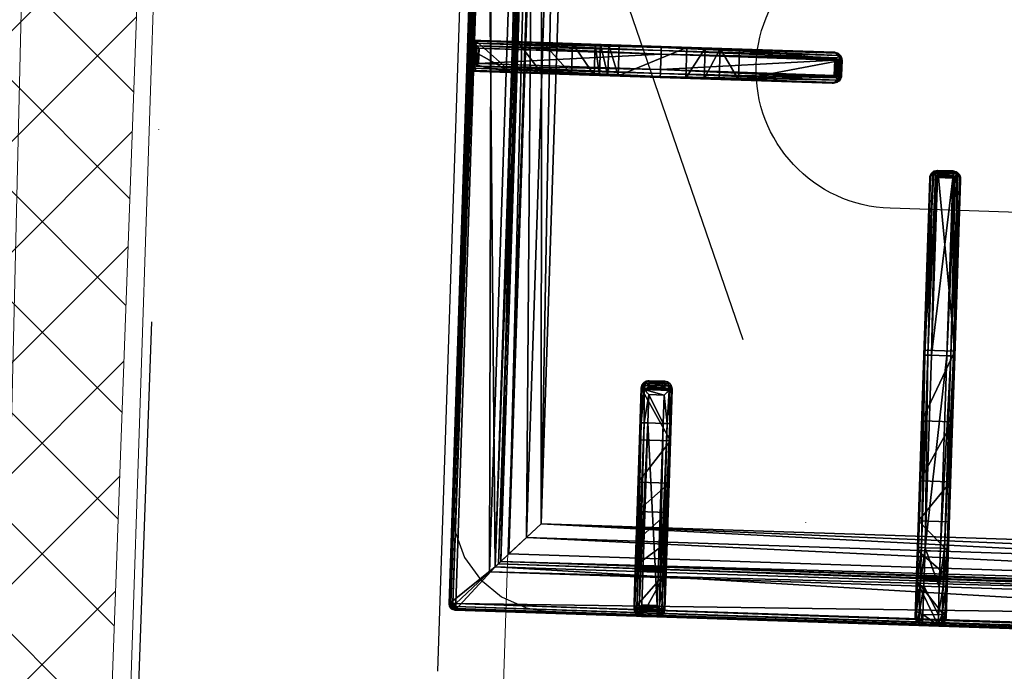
# Model space of a CAD drawing. Header units: millimetres. Extents: x 297264 to 416219, y -77299 to -23696.
# Tile 14 of 187: x 298813 to 299133, y -28210 to -27998. Entities that reach past the tile are written whole.
import ezdxf

# ---------------------------------------------------------------- set-up
doc = ezdxf.new("R2010")
doc.units = ezdxf.units.MM
doc.header["$LTSCALE"] = 2.5
doc.linetypes.add('CONTINUA', pattern=[0])
doc.linetypes.add('DASHDOTX2', pattern=[2, 1, -0.5, 0, -0.5])
for name, color, linetype, lineweight in [('CKD Equipments', 252, 'Continuous', 0), ('ELEVATION 1', 143, 'Continuous', 18), ('HATCH LIGHT', 250, 'Continuous', 0), ('WALL', 132, 'Continuous', 25)]:
    doc.layers.add(name, color=color, linetype=linetype, lineweight=lineweight)
for name, color, linetype in [('CKD-Hood', 1, 'Continuous'), ('IQ_200_3D', 1, 'Continuous'), ('IQ_204_2D', 7, 'CONTINUA'), ('IQ_204_3D', 7, 'Continuous')]:
    doc.layers.add(name, color=color, linetype=linetype)

# ---------------------------------------------------------------- blocks, each defined once
blk = doc.blocks.new('ELECTROLUX-MC7-TOPFYERBRURNERS4')
at = {"layer": 'IQ_200_3D'}
for points, invisible_edges in [([(400, -80.5, 900), (345.89, -83.5, 900), (54.11, -83.5, 900), (0, -80.5, 900)], 5), ([(345.89, -83.5, 900), (354.63, -84.65, 900), (400, -80.5, 900)], 10), ([(354.63, -84.65, 900), (362.78, -88.02, 900), (400, -80.5, 900)], 10), ([(362.78, -88.02, 900), (369.77, -93.39, 900), (400, -80.5, 900)], 10), ([(369.77, -93.39, 900), (375.14, -100.38, 900), (400, -80.5, 900)], 10), ([(375.14, -100.38, 900), (378.51, -108.53, 900), (400, -80.5, 900)], 10), ([(378.51, -108.53, 900), (379.66, -117.26, 900), (400, -80.5, 900)], 10), ([(400, -655, 900), (379.66, -619.74, 900), (379.66, -117.26, 900), (400, -80.5, 900)], 13)]:
    blk.add_3dface(points, dxfattribs=dict(at, invisible_edges=invisible_edges))
at = {"layer": 'IQ_204_2D'}
for p, q in [((378, -83.5), (22, -83.5)), ((195, -146.26), (195, -85.97)), ((197.5, -83.5), (202.5, -83.5)), ((197.5, -83.5), (202.5, -83.5)), ((197.5, -85.5), (202.5, -85.5)), ((197.5, -85.5), (197.5, -146.31)), ((202.5, -146.31), (202.5, -85.5)), ((205, -85.97), (205, -146.26)), ((380, -651.5), (380, -85.5)), ((305.96, -143.5), (308.09, -143.5)), ((317.24, -143.5), (308.09, -143.5)), ((377.53, -143.5), (317.24, -143.5)), ((195, -202.14), (195, -146.26)), ((197.5, -146.31), (202.5, -146.31)), ((197.5, -146.31), (197.5, -202.71)), ((202.5, -202.71), (202.5, -146.31)), ((205, -146.26), (205, -202.14)), ((303.52, -146), (303.52, -151)), ((305.63, -146), (303.52, -146)), ((305.63, -151), (305.63, -146)), ((307.98, -146), (317.19, -146)), ((307.98, -146), (307.98, -151)), ((317.19, -146), (378, -146)), ((317.19, -151), (317.19, -146)), ((378, -151), (378, -146)), ((380, -151), (380, -146)), ((380, -151), (380, -146)), ((303.52, -151), (305.63, -151)), ((317.19, -151), (307.98, -151)), ((378, -151), (317.19, -151)), ((308.09, -153.5), (305.96, -153.5)), ((308.09, -153.5), (317.24, -153.5)), ((317.24, -153.5), (377.53, -153.5)), ((195, -202.56), (195, -202.14)), ((197.5, -202.71), (202.5, -202.71)), ((205, -202.14), (205, -202.56)), ((197.5, -204.61), (202.5, -204.61)), ((197.5, -204.61), (197.5, -205.06)), ((197.5, -205.06), (202.5, -205.06)), ((202.5, -205.06), (202.5, -204.61)), ((235.11, -234.75), (234.69, -234.75)), ((292.24, -234.75), (235.11, -234.75)), ((354.69, -234.75), (292.24, -234.75)), ((354.69, -234.75), (354.69, -237.25)), ((377.19, -234.75), (354.69, -234.75)), ((232.19, -237.25), (232.19, -242.25)), ((232.19, -237.25), (232.64, -237.25)), ((232.64, -237.25), (232.64, -242.25)), ((232.73, -236.66), (232.73, -242.84)), ((234.54, -237.25), (234.54, -242.25)), ((234.54, -237.25), (292.19, -237.25)), ((292.19, -237.25), (292.19, -242.25)), ((292.19, -237.25), (354.69, -237.25)), ((354.69, -237.25), (354.69, -242.25)), ((354.69, -237.25), (379.69, -237.25)), ((379.69, -237.25), (379.69, -242.25)), ((232.64, -242.25), (232.19, -242.25)), ((292.19, -242.25), (234.54, -242.25)), ((354.69, -242.25), (292.19, -242.25)), ((354.69, -242.25), (354.69, -244.75)), ((379.69, -242.25), (354.69, -242.25)), ((234.69, -244.75), (235.11, -244.75)), ((235.11, -244.75), (292.24, -244.75)), ((292.24, -244.75), (354.69, -244.75)), ((354.69, -244.75), (377.19, -244.75))]:
    blk.add_line(p, q, dxfattribs=at)
blk.add_lwpolyline([(48.98, -112.48), (351.02, -112.48), (351.02, -624.52), (48.98, -624.52)], close=True, dxfattribs=at)
blk.add_lwpolyline([(245, -353.5), (245, -222.25, 1), (155, -222.25), (155, -353.5)], format="xyb", dxfattribs=at)
for centre, radius, start, end in [((378, -85.5), 2, 0, 90), ((377.19, -237.25), 2.5, 0, 90), ((377.19, -242.25), 2.5, 270, 0)]:
    blk.add_arc(centre, radius, start, end, dxfattribs=at)
for centre, major_axis, ratio, start_param, end_param in [((197.5, -85.97), (-2.5, 0), 0.948965, -0.895145, 0), ((202.5, -85.97), (2.5, 0), 0.948965, 0, 0.895145), ((197.5, -146.26), (-2.5, 0), 0.02182, 0, 1.570796), ((202.5, -146.26), (2.5, 0), 0.02182, 4.712389, 6.283185), ((197.5, -202.14), (-2.5, 0), 0.951091, 0, 0.914364), ((197.5, -202.56), (0, 2.5), 0.99863, 1.570796, 3.141593), ((202.5, -202.56), (0, 2.5), 0.99863, 3.141593, 4.712389), ((202.5, -202.14), (2.5, 0), 0.951091, -0.914364, 0), ((234.69, -237.25), (2.5, 0), 0.99863, 1.570796, 3.141593), ((235.11, -237.25), (0, 2.5), 0.951091, 0, 0.914364), ((292.24, -237.25), (0, 2.5), 0.02182, 0, 1.570796), ((236.11, -237.25), (3.47, 0), 0.720185, 2.903047, 3.141593), ((234.69, -242.25), (2.5, 0), 0.99863, 3.141593, 4.712389), ((236.11, -242.25), (-3.47, 0), 0.720185, 0, 0.238546), ((292.24, -242.25), (0, 2.5), 0.02182, 1.570796, 3.141593), ((235.11, -242.25), (0, 2.5), 0.951091, 2.227228, 3.141593)]:
    blk.add_ellipse(centre, major_axis=major_axis, ratio=ratio, start_param=start_param, end_param=end_param, dxfattribs=at)
at = {"layer": 'IQ_204_2D', "extrusion": (0, 0, -1)}
for centre, major_axis, ratio, start_param, end_param in [((308.09, -146), (0, 2.5), 0.84544, -0.894481, 0), ((317.24, -146), (0, 2.5), 0.02182, 4.712389, 6.283185), ((377.53, -146), (0, 2.5), 0.948965, 0, 0.895145), ((308.09, -146), (1.92, 1.92), 0.8391, 4.014257, 4.690572), ((308.09, -146), (-2.5, 2.5), 0.02182, 4.734206, 5.410521), ((308.09, -151), (-1.92, 1.92), 0.8391, 4.734206, 5.410521), ((308.09, -151), (2.5, 2.5), 0.02182, 4.014257, 4.690572), ((308.09, -151), (0, 2.5), 0.84544, 3.141593, 4.036074), ((317.24, -151), (0, 2.5), 0.02182, 3.141593, 4.712389), ((377.53, -151), (0, 2.5), 0.948965, 2.246448, 3.141593)]:
    blk.add_ellipse(centre, major_axis=major_axis, ratio=ratio, start_param=start_param, end_param=end_param, dxfattribs=at)
at = {"layer": 'IQ_204_2D'}
for points, knots in [([(197.5, -83.5), (197.36, -83.51), (197.21, -83.53), (196.91, -83.59), (196.75, -83.64), (196.37, -83.81), (196.14, -83.95), (195.94, -84.12)], [0, 0, 0, 0, 0.576945, 0.576945, 1.153889, 1.153889, 2.068716, 2.068716, 2.068716, 2.068716]), ([(195.94, -84.12), (196.14, -84.29), (196.37, -84.49), (196.75, -84.83), (196.91, -84.97), (197.21, -85.24), (197.36, -85.37), (197.5, -85.5)], [11.858599, 11.858599, 11.858599, 11.858599, 12.773425, 12.773425, 13.35037, 13.35037, 13.927314, 13.927314, 13.927314, 13.927314]), ([(204.06, -84.12), (203.86, -83.95), (203.63, -83.81), (203.25, -83.64), (203.09, -83.59), (202.79, -83.53), (202.64, -83.51), (202.5, -83.5)], [11.861002, 11.861002, 11.861002, 11.861002, 12.775829, 12.775829, 13.352773, 13.352773, 13.929718, 13.929718, 13.929718, 13.929718]), ([(202.5, -85.5), (202.64, -85.37), (202.79, -85.24), (203.09, -84.97), (203.25, -84.83), (203.63, -84.49), (203.86, -84.29), (204.06, -84.12)], [0, 0, 0, 0, 0.576945, 0.576945, 1.153889, 1.153889, 2.068716, 2.068716, 2.068716, 2.068716]), ([(303.52, -146), (303.52, -145.84), (303.54, -145.68), (303.6, -145.36), (303.65, -145.2), (303.77, -144.89), (303.85, -144.74), (304.03, -144.47), (304.13, -144.34), (304.35, -144.12), (304.47, -144.02), (304.74, -143.83), (304.88, -143.75), (305.18, -143.63), (305.34, -143.58), (305.65, -143.51), (305.81, -143.5), (305.96, -143.5)], [15.096253, 15.096253, 15.096253, 15.096253, 15.567018, 15.567018, 16.037783, 16.037783, 16.508548, 16.508548, 16.979314, 16.979314, 17.45135, 17.45135, 17.923386, 17.923386, 18.395422, 18.395422, 18.867458, 18.867458, 18.867458, 18.867458]), ([(378, -146), (378.13, -145.86), (378.26, -145.71), (378.53, -145.41), (378.67, -145.25), (379.01, -144.87), (379.21, -144.64), (379.38, -144.44)], [0, 0, 0, 0, 0.576945, 0.576945, 1.153889, 1.153889, 2.068716, 2.068716, 2.068716, 2.068716]), ([(379.38, -144.44), (379.55, -144.64), (379.69, -144.87), (379.86, -145.25), (379.91, -145.41), (379.97, -145.71), (379.99, -145.86), (380, -146)], [11.858599, 11.858599, 11.858599, 11.858599, 12.773425, 12.773425, 13.35037, 13.35037, 13.927314, 13.927314, 13.927314, 13.927314]), ([(305.96, -153.5), (305.81, -153.5), (305.65, -153.49), (305.34, -153.42), (305.18, -153.37), (304.88, -153.25), (304.74, -153.17), (304.47, -152.98), (304.35, -152.88), (304.13, -152.66), (304.03, -152.53), (303.85, -152.26), (303.77, -152.11), (303.65, -151.8), (303.6, -151.64), (303.54, -151.32), (303.52, -151.16), (303.52, -151)], [3.776921, 3.776921, 3.776921, 3.776921, 4.248957, 4.248957, 4.720993, 4.720993, 5.193029, 5.193029, 5.665065, 5.665065, 6.135831, 6.135831, 6.606596, 6.606596, 7.077361, 7.077361, 7.548126, 7.548126, 7.548126, 7.548126]), ([(379.38, -152.56), (379.21, -152.36), (379.01, -152.13), (378.67, -151.75), (378.53, -151.59), (378.26, -151.29), (378.13, -151.14), (378, -151)], [11.858599, 11.858599, 11.858599, 11.858599, 12.773425, 12.773425, 13.35037, 13.35037, 13.927314, 13.927314, 13.927314, 13.927314]), ([(380, -151), (379.99, -151.14), (379.97, -151.29), (379.91, -151.59), (379.86, -151.75), (379.69, -152.13), (379.55, -152.36), (379.38, -152.56)], [0, 0, 0, 0, 0.576945, 0.576945, 1.153889, 1.153889, 2.068716, 2.068716, 2.068716, 2.068716]), ([(197.5, -202.71), (197.5, -202.71), (197.5, -202.71), (197.5, -202.71), (197.5, -202.71), (197.5, -202.71), (197.5, -202.71), (197.49, -202.71), (197.49, -202.71), (197.49, -202.71), (197.49, -202.72), (197.48, -202.72), (197.48, -202.73), (197.46, -202.74), (197.45, -202.75), (197.43, -202.77), (197.41, -202.79), (197.34, -202.84), (197.3, -202.88), (197.16, -203.01), (197.06, -203.1), (196.85, -203.28), (196.74, -203.38), (196.52, -203.57), (196.41, -203.66), (196.19, -203.84), (196.08, -203.94), (195.97, -204.03)], [8.18747, 8.18747, 8.18747, 8.18747, 8.189233, 8.189233, 8.190997, 8.190997, 8.194524, 8.194524, 8.201577, 8.201577, 8.215685, 8.215685, 8.2439, 8.2439, 8.300331, 8.300331, 8.413192, 8.413192, 8.638915, 8.638915, 9.09036, 9.09036, 9.541804, 9.541804, 9.993249, 9.993249, 10.456684, 10.456684, 10.456684, 10.456684]), ([(195.97, -204.03), (196.07, -204.1), (196.16, -204.17), (196.39, -204.31), (196.53, -204.38), (196.95, -204.54), (197.23, -204.6), (197.5, -204.61)], [11.918829, 11.918829, 11.918829, 11.918829, 12.327491, 12.327491, 12.861567, 12.861567, 13.929718, 13.929718, 13.929718, 13.929718]), ([(204.03, -204.03), (203.92, -203.94), (203.81, -203.84), (203.59, -203.66), (203.48, -203.57), (203.26, -203.38), (203.15, -203.28), (202.94, -203.1), (202.84, -203.01), (202.7, -202.88), (202.66, -202.84), (202.59, -202.79), (202.57, -202.77), (202.55, -202.75), (202.54, -202.74), (202.52, -202.73), (202.52, -202.72), (202.51, -202.72), (202.51, -202.71), (202.51, -202.71), (202.51, -202.71), (202.5, -202.71), (202.5, -202.71), (202.5, -202.71), (202.5, -202.71), (202.5, -202.71), (202.5, -202.71), (202.5, -202.71)], [5.917739, 5.917739, 5.917739, 5.917739, 6.381174, 6.381174, 6.832619, 6.832619, 7.284064, 7.284064, 7.735508, 7.735508, 7.961231, 7.961231, 8.074092, 8.074092, 8.130523, 8.130523, 8.158738, 8.158738, 8.172846, 8.172846, 8.179899, 8.179899, 8.183426, 8.183426, 8.18519, 8.18519, 8.186953, 8.186953, 8.186953, 8.186953]), ([(202.5, -204.61), (202.77, -204.6), (203.05, -204.54), (203.47, -204.38), (203.61, -204.31), (203.84, -204.17), (203.93, -204.1), (204.03, -204.03)], [0, 0, 0, 0, 1.068151, 1.068151, 1.602227, 1.602227, 2.010889, 2.010889, 2.010889, 2.010889]), ([(232.73, -236.66), (232.76, -236.56), (232.8, -236.45), (232.94, -236.13), (233.07, -235.92), (233.22, -235.72)], [0.764042, 0.764042, 0.764042, 0.764042, 1.153889, 1.153889, 2.012527, 2.012527, 2.012527, 2.012527]), ([(233.22, -235.72), (233.31, -235.83), (233.41, -235.94), (233.59, -236.16), (233.68, -236.27), (233.87, -236.49), (233.97, -236.6), (234.15, -236.81), (234.25, -236.91), (234.37, -237.05), (234.41, -237.09), (234.46, -237.16), (234.48, -237.18), (234.5, -237.2), (234.51, -237.21), (234.53, -237.23), (234.53, -237.23), (234.53, -237.24), (234.54, -237.24), (234.54, -237.24), (234.54, -237.24), (234.54, -237.25), (234.54, -237.25), (234.54, -237.25), (234.54, -237.25), (234.54, -237.25), (234.54, -237.25), (234.54, -237.25)], [5.918781, 5.918781, 5.918781, 5.918781, 6.382244, 6.382244, 6.833826, 6.833826, 7.285407, 7.285407, 7.736989, 7.736989, 7.96278, 7.96278, 8.075675, 8.075675, 8.132123, 8.132123, 8.160346, 8.160346, 8.174458, 8.174458, 8.181514, 8.181514, 8.185042, 8.185042, 8.186806, 8.186806, 8.18857, 8.18857, 8.18857, 8.18857]), ([(234.54, -242.25), (234.54, -242.25), (234.54, -242.25), (234.54, -242.25), (234.54, -242.25), (234.54, -242.25), (234.54, -242.25), (234.54, -242.26), (234.54, -242.26), (234.54, -242.26), (234.53, -242.26), (234.53, -242.27), (234.53, -242.27), (234.51, -242.29), (234.5, -242.3), (234.48, -242.32), (234.46, -242.34), (234.41, -242.4), (234.37, -242.45), (234.25, -242.59), (234.15, -242.69), (233.97, -242.9), (233.87, -243.01), (233.68, -243.23), (233.59, -243.34), (233.41, -243.56), (233.31, -243.67), (233.22, -243.78)], [8.188054, 8.188054, 8.188054, 8.188054, 8.189818, 8.189818, 8.191582, 8.191582, 8.19511, 8.19511, 8.202166, 8.202166, 8.216278, 8.216278, 8.244501, 8.244501, 8.300949, 8.300949, 8.413844, 8.413844, 8.639635, 8.639635, 9.091217, 9.091217, 9.542798, 9.542798, 9.99438, 9.99438, 10.457843, 10.457843, 10.457843, 10.457843]), ([(233.22, -243.78), (233.07, -243.58), (232.94, -243.37), (232.8, -243.04), (232.76, -242.94), (232.73, -242.84)], [11.917214, 11.917214, 11.917214, 11.917214, 12.775852, 12.775852, 13.165698, 13.165698, 13.165698, 13.165698])]:
    blk.add_open_spline(points, degree=3, knots=knots, dxfattribs=at)
at = {"layer": 'IQ_204_3D'}
mesh = blk.add_polyface(dxfattribs=at)
corners = [(379.78, -85.71, 904.1), (380, -85.5, 900), (379.52, -84.72, 904.14), (379.73, -84.5, 900), (378, -83.5, 900), (378.78, -83.98, 904.14), (379, -83.77, 900), (377.79, -83.72, 904.1), (379.48, -85.71, 905.06), (379.29, -84.85, 905), (378.65, -85.21, 905.73), (378.76, -85.71, 905.75), (378.65, -84.21, 905), (377.79, -84.02, 905.06), (378.29, -84.85, 905.73), (377.79, -84.74, 905.75), (377.79, -85.71, 906), (22.21, -85.71, 906), (22.21, -84.74, 905.75), (22.21, -84.02, 905.06), (22.21, -83.72, 904.1), (22, -83.5, 900), (365.45, -638.95, 900), (22, -653.5, 900), (34.55, -638.95, 900), (365.45, -98.05, 900), (380, -651.5, 900), (34.55, -98.05, 900), (20, -85.5, 900), (21, -83.77, 900), (379.73, -652.5, 900), (379, -653.23, 900), (378, -653.5, 900), (20, -651.5, 900), (20.27, -652.5, 900), (21, -653.23, 900), (20.27, -84.5, 900), (21.22, -83.98, 904.14), (20.48, -84.72, 904.14), (20.22, -85.71, 904.1), (21.35, -84.21, 905), (21.71, -84.85, 905.73), (20.71, -84.85, 905), (20.52, -85.71, 905.06), (21.35, -85.21, 905.73), (21.24, -85.71, 905.75), (22.21, -651.29, 906), (21.24, -651.29, 905.75), (20.52, -651.29, 905.06), (20.22, -651.29, 904.1), (20.48, -652.28, 904.14), (21.22, -653.02, 904.14), (22.21, -653.28, 904.1), (20.71, -652.15, 905), (21.35, -651.79, 905.73), (21.35, -652.79, 905), (22.21, -652.98, 905.06), (21.71, -652.15, 905.73), (22.21, -652.26, 905.75), (35.55, -637.95, 899.73), (35.55, -99.05, 899.73), (36.28, -99.78, 899), (36.28, -637.22, 899), (38.88, -634.62, 902.5), (38.88, -102.38, 902.5), (36.31, -637.19, 905.06), (36.31, -99.81, 905.06), (32.81, -96.31, 906), (32.81, -640.69, 906), (48.98, -624.52, 885), (48.98, -112.48, 885), (44.36, -107.86, 885), (44.36, -629.14, 885), (377.79, -653.28, 904.1), (377.79, -652.98, 905.06), (377.79, -651.29, 906), (377.79, -652.26, 905.75), (363.72, -637.22, 899), (364.45, -637.95, 899.73), (364.45, -99.05, 899.73), (363.72, -99.78, 899), (367.19, -640.69, 906), (367.19, -96.31, 906), (378.78, -653.02, 904.14), (379.52, -652.28, 904.14), (379.78, -651.29, 904.1), (378.65, -652.79, 905), (378.29, -652.15, 905.73), (379.29, -652.15, 905), (379.48, -651.29, 905.06), (378.65, -651.79, 905.73), (378.76, -651.29, 905.75), (361.12, -634.62, 902.5), (351.02, -624.52, 885), (363.69, -637.19, 905.06), (355.64, -629.14, 885), (355.64, -107.86, 885), (351.02, -112.48, 885), (361.12, -102.38, 902.5), (363.69, -99.81, 905.06)]
mesh.append_faces([[corners[k] for k in face] for face in [(16, 10, 14), (17, 41, 44), (46, 54, 57), (75, 87, 90)]])
mesh.append_faces([[corners[k] for k in face] for face in [(4, 5, 6), (8, 10, 11), (16, 11, 10), (15, 16, 14), (7, 19, 13), (13, 18, 15), (28, 38, 36), (19, 41, 18), (17, 18, 41), (45, 17, 44), (39, 48, 43), (43, 47, 45), (23, 51, 35), (48, 54, 47), (46, 47, 54), (58, 46, 57), (52, 74, 56), (76, 56, 74), (26, 84, 30), (74, 87, 76), (85, 88, 84), (88, 87, 86), (75, 76, 87), (91, 75, 90), (85, 8, 89), (11, 89, 8)]], dxfattribs={"vtx0": -1})
mesh.append_faces([[corners[k] for k in face] for face in [(16, 15, 17), (22, 23, 24), (25, 26, 22), (27, 21, 25), (21, 28, 29), (6, 1, 4), (4, 25, 21), (24, 28, 27), (35, 33, 23), (26, 25, 1), (23, 22, 32), (17, 45, 46), (75, 81, 46), (81, 16, 82), (46, 67, 17), (17, 82, 16), (93, 72, 69), (72, 93, 95), (70, 71, 97), (97, 95, 93)]], dxfattribs={"vtx0": -1, "vtx1": -1})
mesh.append_faces([[corners[k] for k in face] for face in [(21, 27, 28), (4, 1, 25), (26, 32, 22), (24, 23, 33)]], dxfattribs={"vtx0": -1, "vtx1": -1, "vtx2": -1})
mesh.append_faces([[corners[k] for k in face] for face in [(17, 15, 18), (24, 33, 28), (46, 45, 47), (75, 58, 76), (16, 91, 11)]], dxfattribs={"vtx0": -1, "vtx2": -1})
mesh.append_faces([[corners[k] for k in face] for face in [(0, 1, 2), (5, 2, 6), (8, 0, 9), (5, 12, 2), (5, 7, 12), (12, 13, 14), (12, 14, 9), (2, 9, 0), (10, 9, 14), (19, 18, 13), (4, 21, 7), (30, 31, 26), (34, 33, 35), (20, 21, 37), (38, 37, 36), (19, 20, 40), (38, 42, 37), (38, 39, 42), (42, 43, 44), (42, 44, 40), (37, 40, 20), (41, 40, 44), (48, 47, 43), (28, 33, 39), (49, 33, 50), (51, 50, 35), (48, 49, 53), (51, 55, 50), (51, 52, 55), (55, 56, 57), (55, 57, 53), (50, 53, 49), (54, 53, 57), (24, 27, 59), (61, 62, 60), (63, 64, 65), (67, 68, 66), (69, 70, 63), (61, 71, 62), (73, 74, 52), (58, 56, 76), (32, 73, 23), (62, 77, 59), (22, 24, 78), (27, 25, 60), (80, 61, 79), (73, 32, 83), (84, 83, 30), (74, 73, 86), (88, 89, 90), (88, 86, 84), (83, 84, 86), (92, 93, 63), (68, 81, 65), (92, 63, 94), (72, 95, 62), (95, 96, 77), (98, 97, 92), (81, 82, 94), (98, 92, 99), (77, 80, 78), (25, 22, 79), (0, 8, 85), (91, 89, 11), (80, 96, 61), (70, 97, 64), (64, 98, 66), (82, 67, 99), (1, 0, 26)]], dxfattribs={"vtx1": -1})
mesh.append_faces([[corners[k] for k in face] for face in [(31, 32, 26), (75, 46, 58), (75, 16, 81), (81, 68, 46), (68, 67, 46), (67, 82, 17), (70, 69, 71), (72, 71, 69), (71, 96, 97), (96, 95, 97), (16, 75, 91)]], dxfattribs={"vtx1": -1, "vtx2": -1})
mesh.append_faces([[corners[k] for k in face] for face in [(1, 3, 2), (4, 7, 5), (2, 3, 6), (8, 9, 10), (7, 13, 12), (12, 9, 2), (13, 15, 14), (7, 20, 19), (21, 20, 7), (6, 3, 1), (28, 36, 29), (21, 29, 37), (28, 39, 38), (37, 29, 36), (19, 40, 41), (39, 43, 42), (42, 40, 37), (43, 45, 44), (39, 49, 48), (33, 49, 39), (33, 34, 50), (23, 52, 51), (50, 34, 35), (48, 53, 54), (52, 56, 55), (55, 53, 50), (56, 58, 57), (27, 60, 59), (62, 59, 60), (64, 66, 65), (68, 65, 66), (70, 64, 63), (71, 72, 62), (73, 52, 23), (77, 78, 59), (24, 59, 78), (25, 79, 60), (61, 60, 79), (32, 31, 83), (26, 85, 84), (83, 31, 30), (74, 86, 87), (73, 83, 86), (85, 89, 88), (88, 90, 87), (89, 91, 90), (93, 69, 63), (81, 94, 65), (63, 65, 94), (95, 77, 62), (96, 80, 77), (97, 93, 92), (82, 99, 94), (92, 94, 99), (80, 79, 78), (22, 78, 79), (96, 71, 61), (97, 98, 64), (98, 99, 66), (67, 66, 99), (0, 85, 26)]], dxfattribs={"vtx2": -1})
mesh = blk.add_polyface(dxfattribs=at)
corners = [(195, -124.88, 908.5), (195, -117.48, 885), (205, -124.88, 908.5), (205, -117.48, 885), (195, -132.65, 915.27), (205, -132.65, 915.27), (195, -154.61, 919.15), (205, -154.61, 919.15), (195, -129.29, 914.02), (205, -129.29, 914.02), (205, -126.58, 911.67), (195, -126.58, 911.67), (205, -99.78, 899), (205, -107.86, 885), (205, -99.33, 899.53), (205, -98.73, 899.88), (205, -98.05, 900), (205, -86, 900), (205, -146.26, 932.5), (205, -87.71, 932.5), (205, -202.14, 930.01), (205, -171.65, 922), (205, -202.56, 922), (205, -165.46, 921.68), (205, -160.6, 920.73), (197.5, -85.23, 933.1), (197.5, -83.5, 900), (196.7, -85.4, 933.81), (195.33, -84.75, 900), (195.94, -85.86, 934.45), (196.25, -83.84, 900), (195.25, -86.68, 933.58), (195, -87.71, 932.5), (195, -86, 900), (202.5, -83.5, 900), (202.5, -85.23, 933.1), (195, -98.05, 900), (203.75, -83.84, 900), (204.67, -84.75, 900), (195, -107.86, 885), (195, -99.78, 899), (195, -146.26, 932.5), (195, -160.6, 920.73), (195, -165.46, 921.68), (195, -202.56, 922), (195, -202.14, 930.01), (195, -171.65, 922), (195, -98.73, 899.88), (195, -99.33, 899.53), (197.5, -204.61, 930.59), (196.72, -204.45, 931.28), (197.5, -205.06, 922), (196.25, -204.73, 922), (195.26, -203.19, 931.06), (195.33, -203.81, 922), (195.97, -204.03, 931.91), (195.33, -146.29, 933.75), (196.79, -203.33, 932.35), (196.25, -146.31, 934.67), (197.5, -146.31, 935), (197.18, -202.99, 932.45), (197.35, -202.84, 932.47), (197.43, -202.77, 932.48), (197.47, -202.73, 932.48), (197.5, -202.71, 932.48), (202.5, -205.06, 922), (204.67, -203.81, 922), (203.75, -204.73, 922), (196.7, -86.52, 934.87), (197.5, -87.23, 935), (203.28, -204.45, 931.28), (202.5, -204.61, 930.59), (204.03, -204.03, 931.91), (203.21, -203.33, 932.35), (202.65, -202.84, 932.47), (202.82, -202.99, 932.45), (202.53, -202.73, 932.48), (202.57, -202.77, 932.48), (202.5, -202.71, 932.48), (202.5, -146.31, 935), (202.5, -87.23, 935), (204.06, -85.86, 934.45), (203.3, -86.52, 934.87), (203.3, -85.4, 933.81), (204.75, -86.68, 933.58), (204.67, -146.29, 933.75), (203.75, -146.31, 934.67), (204.74, -203.19, 931.06)]
mesh.append_faces([[corners[k] for k in face] for face in [(25, 26, 27), (28, 29, 30), (29, 28, 31), (29, 27, 30), (27, 26, 30), (49, 50, 51), (51, 50, 52), (53, 54, 55), (54, 52, 55), (55, 52, 50), (57, 58, 55), (55, 56, 53), (31, 56, 29), (29, 58, 68), (69, 68, 59), (35, 83, 34), (34, 83, 37), (84, 38, 81), (38, 37, 81), (81, 37, 83), (82, 86, 81), (80, 79, 82), (81, 85, 84), (71, 65, 70), (66, 72, 67), (72, 66, 87), (72, 70, 67), (70, 65, 67), (87, 85, 72), (72, 86, 73)]])
mesh.append_faces([[corners[k] for k in face] for face in [(5, 8, 9), (0, 10, 11), (11, 9, 8), (33, 31, 28), (33, 16, 36), (58, 56, 55), (56, 58, 29), (79, 86, 82), (86, 85, 81), (22, 87, 66), (85, 86, 72), (21, 43, 23)]], dxfattribs={"vtx0": -1})
mesh.append_faces([[corners[k] for k in face] for face in [(3, 12, 2), (2, 16, 10), (18, 5, 19), (20, 21, 18), (37, 17, 34), (34, 16, 26), (11, 36, 0), (8, 32, 11), (32, 4, 41), (0, 40, 1), (52, 44, 51), (51, 21, 65), (22, 65, 21), (74, 61, 75), (6, 7, 42)]], dxfattribs={"vtx0": -1, "vtx1": -1})
mesh.append_faces([[corners[k] for k in face] for face in [(33, 26, 16), (61, 62, 59), (62, 63, 59), (63, 64, 59), (46, 21, 51), (61, 74, 62), (76, 63, 77), (78, 64, 76), (64, 63, 76), (63, 62, 77), (77, 62, 74), (59, 64, 79), (64, 78, 79), (78, 76, 79), (76, 77, 79), (77, 74, 79)]], dxfattribs={"vtx0": -1, "vtx1": -1, "vtx2": -1})
mesh.append_faces([[corners[k] for k in face] for face in [(10, 17, 19), (41, 43, 46), (41, 53, 56), (41, 56, 31), (59, 79, 80), (18, 84, 85), (18, 85, 87), (79, 73, 86)]], dxfattribs={"vtx0": -1, "vtx2": -1})
mesh.append_faces([[corners[k] for k in face] for face in [(0, 1, 2), (4, 5, 6), (4, 8, 5), (10, 9, 11), (32, 31, 33), (26, 25, 34), (28, 30, 33), (39, 1, 40), (44, 45, 46), (53, 45, 54), (45, 53, 41), (60, 61, 59), (66, 67, 22), (32, 41, 31), (50, 70, 55), (50, 49, 70), (55, 72, 57), (60, 57, 75), (69, 59, 80), (25, 27, 35), (29, 81, 27), (81, 29, 82), (80, 82, 69), (83, 35, 27), (19, 17, 84), (19, 84, 18), (20, 87, 22), (20, 18, 87), (75, 73, 79), (49, 51, 71), (42, 24, 43), (13, 3, 39), (12, 13, 40), (36, 16, 47), (12, 40, 14), (48, 47, 14)]], dxfattribs={"vtx1": -1})
mesh.append_faces([[corners[k] for k in face] for face in [(5, 7, 6), (12, 14, 2), (14, 15, 2), (15, 16, 2), (16, 17, 10), (21, 23, 18), (23, 24, 18), (24, 7, 18), (7, 5, 18), (5, 9, 19), (9, 10, 19), (30, 26, 33), (17, 16, 34), (8, 4, 32), (4, 6, 41), (6, 42, 41), (42, 43, 41), (45, 41, 46), (32, 33, 11), (33, 36, 11), (36, 47, 0), (47, 48, 0), (48, 40, 0), (58, 57, 59), (44, 46, 51), (67, 65, 22), (46, 43, 21)]], dxfattribs={"vtx1": -1, "vtx2": -1})
mesh.append_faces([[corners[k] for k in face] for face in [(1, 3, 2), (0, 2, 10), (3, 13, 12), (20, 22, 21), (25, 35, 34), (37, 38, 17), (45, 44, 54), (57, 60, 59), (52, 54, 44), (59, 68, 58), (49, 71, 70), (70, 72, 55), (72, 73, 57), (61, 60, 75), (57, 73, 75), (29, 68, 82), (81, 83, 27), (82, 68, 69), (17, 38, 84), (74, 75, 79), (51, 65, 71), (7, 24, 42), (24, 23, 43), (3, 1, 39), (13, 39, 40), (16, 15, 47), (40, 48, 14), (47, 15, 14)]], dxfattribs={"vtx2": -1})
mesh = blk.add_polyface(dxfattribs=at)
corners = [(307.98, -151, 934.6), (306.44, -144.44, 933.98), (306.44, -152.56, 933.98), (307.98, -146, 934.6), (305.63, -146, 932.53), (305.63, -151, 932.53), (303.71, -151.96, 920.55), (303.52, -151, 920.59), (304.24, -152.77, 920.43), (307.18, -153.25, 933.14), (305.96, -153.5, 920), (308.09, -153.5, 932.1), (305.03, -153.31, 920.24), (303.52, -146, 920.59), (303.71, -145.04, 920.55), (307.18, -143.75, 933.14), (304.24, -144.23, 920.43), (305.03, -143.69, 920.24), (305.96, -143.5, 920), (308.09, -143.5, 932.1), (317.24, -153.5, 932.5), (322.73, -153.5, 912.68), (375.79, -153.5, 932.5), (346.02, -153.5, 885), (363.72, -153.5, 899), (336.51, -153.5, 900.63), (355.64, -153.5, 885), (364.17, -153.5, 899.53), (364.77, -153.5, 899.88), (377.5, -153.5, 900), (365.45, -153.5, 900), (322.73, -143.5, 912.68), (346.02, -143.5, 885), (336.51, -143.5, 900.63), (317.24, -143.5, 932.5), (377.5, -143.5, 900), (365.45, -143.5, 900), (375.79, -143.5, 932.5), (364.77, -143.5, 899.88), (364.17, -143.5, 899.53), (355.64, -143.5, 885), (363.72, -143.5, 899), (378.27, -146, 933.1), (380, -146, 900), (378.1, -145.2, 933.81), (378.75, -143.83, 900), (377.64, -144.44, 934.45), (379.66, -144.75, 900), (376.82, -143.75, 933.58), (380, -151, 900), (378.27, -151, 933.1), (379.66, -152.25, 900), (378.75, -153.17, 900), (317.19, -144.75, 934.67), (317.19, -146, 935), (317.21, -143.83, 933.75), (376.98, -145.2, 934.87), (376.27, -146, 935), (317.19, -151, 935), (376.27, -151, 935), (377.64, -152.56, 934.45), (376.98, -151.8, 934.87), (378.1, -151.8, 933.81), (376.82, -153.25, 933.58), (317.21, -153.17, 933.75), (317.19, -152.25, 934.67)]
mesh.append_faces([[corners[k] for k in face] for face in [(5, 6, 2), (5, 7, 6), (6, 8, 2), (13, 4, 14), (16, 14, 1), (1, 14, 4), (42, 43, 44), (45, 46, 47), (46, 45, 48), (46, 44, 47), (44, 43, 47), (1, 55, 15), (48, 55, 46), (46, 53, 56), (57, 56, 54), (50, 62, 49), (49, 62, 51), (63, 52, 60), (52, 51, 60), (60, 51, 62), (61, 65, 60), (59, 58, 61), (60, 64, 63), (9, 64, 2)]])
mesh.append_faces([[corners[k] for k in face] for face in [(0, 1, 2), (15, 16, 1), (16, 15, 17), (19, 17, 15), (32, 25, 33), (35, 48, 45), (35, 30, 36), (3, 53, 1), (53, 55, 1), (55, 53, 46), (58, 65, 61), (65, 64, 60), (64, 65, 2), (65, 0, 2)]], dxfattribs={"vtx0": -1})
mesh.append_faces([[corners[k] for k in face] for face in [(20, 21, 22), (23, 24, 25), (25, 22, 21), (30, 22, 28), (12, 17, 10), (17, 12, 16), (6, 14, 8), (8, 16, 12), (18, 34, 31), (37, 31, 34), (51, 29, 49), (49, 30, 43)]], dxfattribs={"vtx0": -1, "vtx1": -1})
mesh.append_faces([[corners[k] for k in face] for face in [(25, 28, 22), (37, 38, 33), (35, 43, 30)]], dxfattribs={"vtx0": -1, "vtx1": -1, "vtx2": -1})
mesh.append_faces([[corners[k] for k in face] for face in [(37, 33, 31), (33, 39, 41), (34, 15, 55), (34, 55, 48), (58, 54, 3), (54, 58, 59), (20, 63, 64), (20, 64, 9)]], dxfattribs={"vtx0": -1, "vtx2": -1})
mesh.append_faces([[corners[k] for k in face] for face in [(1, 4, 2), (2, 8, 9), (10, 11, 12), (12, 9, 8), (4, 13, 5), (18, 17, 19), (11, 10, 20), (29, 22, 30), (7, 13, 6), (10, 18, 21), (25, 21, 33), (19, 34, 18), (35, 36, 37), (40, 32, 41), (37, 48, 35), (43, 42, 49), (45, 47, 35), (19, 15, 34), (37, 34, 48), (0, 58, 3), (57, 54, 59), (42, 44, 50), (46, 60, 44), (60, 46, 61), (59, 61, 57), (62, 50, 44), (22, 29, 63), (22, 63, 20), (11, 20, 9), (26, 23, 40), (24, 26, 41), (36, 30, 38), (24, 41, 27), (39, 38, 27)]], dxfattribs={"vtx1": -1})
mesh.append_faces([[corners[k] for k in face] for face in [(10, 21, 20), (24, 27, 25), (27, 28, 25), (13, 14, 6), (14, 16, 8), (36, 38, 37), (38, 39, 33), (32, 33, 41), (47, 43, 35), (29, 30, 49), (3, 54, 53), (58, 0, 65)]], dxfattribs={"vtx1": -1, "vtx2": -1})
mesh.append_faces([[corners[k] for k in face] for face in [(0, 3, 1), (4, 5, 2), (11, 9, 12), (13, 7, 5), (23, 26, 24), (17, 18, 10), (18, 31, 21), (32, 23, 25), (21, 31, 33), (42, 50, 49), (51, 52, 29), (54, 56, 53), (46, 56, 61), (60, 62, 44), (61, 56, 57), (29, 52, 63), (23, 32, 40), (26, 40, 41), (30, 28, 38), (41, 39, 27), (38, 28, 27)]], dxfattribs={"vtx2": -1})
mesh = blk.add_polyface(dxfattribs=at)
corners = [(234.06, -235.01, 931.06), (233.44, -235.08, 922), (233.22, -235.72, 931.91), (235.11, -234.75, 930.01), (234.69, -234.75, 922), (232.52, -236, 922), (232.73, -236.66, 931.11), (232.64, -237.25, 930.59), (232.64, -237.1, 930.62), (232.19, -237.25, 922), (232.66, -236.95, 930.72), (290.6, -234.75, 922), (290.6, -244.75, 922), (234.69, -244.75, 922), (232.52, -243.5, 922), (233.44, -244.41, 922), (232.19, -242.25, 922), (292.24, -234.75, 932.5), (313.55, -234.75, 917.44), (354.69, -234.75, 932.5), (365.94, -234.75, 929.49), (374.17, -234.75, 921.25), (377.19, -234.75, 900), (365.45, -234.75, 900), (377.19, -234.75, 910), (333.01, -234.75, 904.45), (364.77, -234.75, 899.88), (364.17, -234.75, 899.53), (355.64, -234.75, 885), (346.02, -234.75, 885), (363.72, -234.75, 899), (292.21, -235.08, 933.75), (233.92, -236.54, 932.35), (292.19, -236, 934.67), (292.19, -237.25, 935), (234.26, -236.93, 932.45), (234.42, -237.1, 932.47), (234.48, -237.18, 932.48), (234.52, -237.22, 932.48), (234.54, -237.25, 932.48), (354.69, -235.08, 933.75), (366.56, -235.08, 930.57), (354.69, -237.25, 935), (367.02, -236, 931.36), (354.69, -236, 934.67), (367.19, -237.25, 931.65), (376.05, -236, 922.33), (375.25, -235.08, 921.87), (379.69, -237.25, 910), (379.35, -236, 910), (376.34, -237.25, 922.5), (378.44, -235.08, 910), (379.69, -237.25, 900), (379.35, -236, 900), (378.44, -235.08, 900), (233.22, -243.78, 931.91), (232.73, -242.84, 931.11), (233.92, -242.96, 932.35), (234.26, -242.57, 932.45), (234.42, -242.4, 932.47), (234.48, -242.32, 932.48), (234.54, -242.26, 932.48), (232.64, -242.25, 930.59), (232.64, -242.4, 930.62), (232.66, -242.55, 930.72), (234.06, -244.49, 931.06), (235.11, -244.75, 930.01), (292.24, -244.75, 932.5), (333.01, -244.75, 904.45), (377.19, -244.75, 910), (313.55, -244.75, 917.44), (346.02, -244.75, 885), (363.72, -244.75, 899), (355.64, -244.75, 885), (364.17, -244.75, 899.53), (364.77, -244.75, 899.88), (365.45, -244.75, 900), (377.19, -244.75, 900), (374.17, -244.75, 921.25), (365.94, -244.75, 929.49), (354.69, -244.75, 932.5), (378.44, -244.41, 910), (375.25, -244.41, 921.87), (379.69, -242.25, 910), (376.05, -243.5, 922.33), (379.35, -243.5, 910), (376.34, -242.25, 922.5), (367.02, -243.5, 931.36), (366.56, -244.41, 930.57), (354.69, -242.25, 935), (354.69, -243.5, 934.67), (367.19, -242.25, 931.65), (354.69, -244.41, 933.75), (378.44, -244.41, 900), (379.69, -242.25, 900), (379.35, -243.5, 900), (292.21, -244.41, 933.75), (292.19, -243.5, 934.67), (292.19, -242.25, 935)]
mesh.append_faces([[corners[k] for k in face] for face in [(0, 1, 2), (1, 5, 2), (2, 5, 6), (32, 33, 2), (2, 31, 0), (56, 14, 55), (65, 55, 15), (15, 55, 14), (65, 96, 55), (55, 97, 57)]])
mesh.append_faces([[corners[k] for k in face] for face in [(9, 6, 5), (33, 31, 2), (20, 40, 41), (42, 43, 44), (43, 47, 41), (50, 49, 46), (51, 46, 49), (48, 53, 49), (22, 51, 54), (54, 49, 53), (6, 55, 2), (13, 65, 15), (78, 81, 82), (83, 84, 85), (84, 88, 82), (91, 90, 87), (92, 87, 90), (94, 85, 95), (95, 81, 93), (83, 50, 86), (42, 91, 45), (45, 86, 50), (96, 97, 55), (89, 97, 90), (90, 96, 92), (29, 68, 25), (12, 18, 70), (70, 25, 68)]], dxfattribs={"vtx0": -1})
mesh.append_faces([[corners[k] for k in face] for face in [(5, 11, 9), (13, 14, 12), (11, 17, 18), (24, 18, 21), (30, 25, 27), (19, 40, 20), (56, 10, 64), (7, 9, 62), (66, 12, 67), (68, 69, 70), (71, 72, 68), (70, 67, 12), (69, 81, 78), (22, 52, 23), (95, 77, 94), (80, 92, 67), (97, 96, 90), (34, 98, 42)]], dxfattribs={"vtx0": -1, "vtx1": -1})
mesh.append_faces([[corners[k] for k in face] for face in [(24, 23, 25), (36, 37, 34), (37, 38, 34), (38, 39, 34), (60, 37, 59), (37, 60, 38), (38, 61, 39), (61, 38, 60), (37, 36, 59), (62, 64, 10), (69, 68, 76), (23, 94, 77), (61, 60, 98), (60, 59, 98), (39, 61, 34), (61, 98, 34)]], dxfattribs={"vtx0": -1, "vtx1": -1, "vtx2": -1})
mesh.append_faces([[corners[k] for k in face] for face in [(24, 25, 18), (17, 0, 31), (24, 47, 51), (17, 31, 40), (80, 88, 92), (69, 93, 81), (67, 96, 65), (98, 57, 97), (67, 92, 96)]], dxfattribs={"vtx0": -1, "vtx2": -1})
mesh.append_faces([[corners[k] for k in face] for face in [(0, 3, 1), (10, 6, 9), (1, 4, 5), (4, 3, 11), (22, 23, 24), (28, 29, 30), (3, 0, 17), (35, 36, 34), (20, 41, 21), (43, 45, 46), (43, 41, 44), (48, 49, 50), (50, 46, 45), (47, 21, 41), (40, 44, 41), (40, 31, 44), (52, 53, 48), (51, 49, 54), (55, 57, 2), (58, 35, 57), (58, 59, 35), (32, 2, 57), (6, 10, 56), (8, 7, 10), (63, 64, 62), (14, 56, 16), (64, 63, 16), (13, 12, 66), (77, 69, 76), (78, 82, 79), (84, 86, 87), (84, 82, 85), (89, 90, 91), (91, 87, 86), (88, 79, 82), (81, 85, 82), (77, 93, 69), (85, 81, 95), (48, 50, 83), (91, 86, 45), (52, 48, 94), (54, 53, 22), (76, 23, 77), (66, 67, 65), (58, 57, 98), (71, 68, 29), (18, 25, 70), (71, 29, 73), (73, 28, 72), (23, 76, 26), (72, 30, 74), (27, 26, 74)]], dxfattribs={"vtx1": -1})
mesh.append_faces([[corners[k] for k in face] for face in [(7, 8, 9), (4, 11, 5), (11, 12, 9), (14, 16, 12), (16, 9, 12), (3, 17, 11), (17, 19, 18), (19, 20, 18), (20, 21, 18), (23, 26, 25), (26, 27, 25), (29, 25, 30), (33, 32, 34), (34, 42, 33), (33, 44, 31), (19, 17, 40), (22, 24, 51), (36, 35, 59), (7, 62, 10), (9, 16, 62), (63, 62, 16), (72, 74, 68), (74, 75, 68), (75, 76, 68), (69, 78, 70), (78, 79, 70), (79, 80, 70), (80, 67, 70), (53, 52, 22), (52, 94, 23), (89, 98, 97)]], dxfattribs={"vtx1": -1, "vtx2": -1})
mesh.append_faces([[corners[k] for k in face] for face in [(3, 4, 1), (8, 10, 9), (13, 15, 14), (32, 35, 34), (42, 45, 43), (43, 46, 47), (24, 21, 47), (51, 47, 46), (42, 44, 33), (6, 56, 55), (35, 32, 57), (13, 66, 65), (56, 64, 16), (71, 73, 72), (83, 86, 84), (84, 87, 88), (80, 79, 88), (92, 88, 87), (94, 83, 85), (42, 89, 91), (48, 83, 94), (95, 93, 77), (59, 58, 98), (98, 89, 42), (12, 11, 18), (29, 28, 73), (28, 30, 72), (76, 75, 26), (30, 27, 74), (26, 75, 74)]], dxfattribs={"vtx2": -1})

msp = doc.modelspace()

# ---------------------------------------------------------------- hatches: boundary and pattern name
at = {"layer": 'HATCH LIGHT', "true_color": 0x636466}
h = msp.add_hatch(dxfattribs=at)
h.set_pattern_fill('ANSI32', color=251, scale=6)
h.set_pattern_definition([(45, (233893.35, -46725.026), (-40.411153, 40.411153), []), (45, (233920.29, -46725.026), (-40.411153, 40.411153), [])])
h.paths.add_polyline_path([(311036.19, -32589.97), (310842.25, -32638.82), (311023.79, -33359.69), (298471.14, -33359.58, -0.000263), (298456.61, -33559.58), (311280.4, -33559.7)])
h.paths.add_polyline_path([(298885.09, -25157.06), (298685, -25157.06, -0.011972), (298203.78, -34256.03), (298404.38, -34256.03, 0.01196)])
h.paths.add_polyline_path([(298868.71, -25697.6), (308547.65, -26046.56, 0.003501), (309041.72, -26800.64), (309209.35, -26691.53), (308659.24, -25850.46), (298874.95, -25497.7, -0.000262)])
h = msp.add_hatch(dxfattribs=at)
h.set_pattern_fill('ANSI37', color=251, scale=8)
h.set_pattern_definition([(45, (233893.352, -46725.026), (-17.960512, 17.960512), []), (135, (233893.352, -46725.026), (-17.960512, -17.960512), [])])
edge = h.paths.add_edge_path()
edge.add_line((301662.25, -25798.32), (298868.71, -25697.6))
edge.add_arc((108471.36, -19659.44), 190493.08, 356.5735369, 358.1835586, ccw=False)
edge.add_line((298623.89, -31044.72), (301473.11, -31044.74))
edge.add_line((301473.11, -31044.74), (301599.61, -27535.69))
edge.add_line((301599.61, -27535.69), (301499.68, -27532.09))
edge.add_line((301499.68, -27532.09), (301470.43, -28343.52))
edge.add_line((301470.43, -28343.52), (301470.43, -28343.52))
edge.add_line((301470.43, -28343.52), (301405.58, -30142.35))
edge.add_line((301405.58, -30142.35), (301376.65, -30944.74))
edge.add_line((301376.65, -30944.74), (298744.94, -30944.72))
edge.add_line((298744.94, -30944.72), (298870.96, -27449.28))
edge.add_line((298870.96, -27449.28), (299870.31, -27485.31))
edge.add_line((299870.31, -27485.31), (299911.71, -27486.81))
edge.add_line((299911.71, -27486.81), (299915.31, -27386.87))
edge.add_line((299915.31, -27386.87), (298874.57, -27349.35))
edge.add_line((298874.57, -27349.35), (298930.47, -25799.9))
edge.add_line((298930.47, -25799.9), (300429.5, -25853.94))
edge.add_line((300429.5, -25853.94), (300418.69, -26153.75))
edge.add_line((300418.69, -26153.75), (300395.29, -26801.7))
edge.add_line((300395.29, -26801.7), (300392.65, -26874.86))
edge.add_line((300392.65, -26874.86), (300492.58, -26878.47))
edge.add_line((300492.58, -26878.47), (300529.38, -25857.54))
edge.add_line((300529.38, -25857.54), (301558.71, -25894.65))
edge.add_line((301558.71, -25894.65), (301532.11, -26632.68))
edge.add_line((301532.11, -26632.68), (301632.04, -26636.28))
edge.add_line((301632.04, -26636.28), (301662.25, -25798.32))

# ---------------------------------------------------------------- linework, layer by layer
at = {"layer": 'CKD Equipments'}
msp.add_lwpolyline([(298744.94, -30944.72), (301376.65, -30944.74), (301500.38, -27512.6), (304389.59, -27597.75), (303849.38, -28219.04), (304695.21, -29146.35), (306875.08, -29317.67), (308002.63, -28450.96), (308367.06, -26140.12), (298864.4, -25832.04), (298744.94, -30944.72)], dxfattribs=at)
at = {"layer": 'CKD Equipments', "elevation": 890}
msp.add_lwpolyline([(298803.5, -29597.98), (298863.09, -27798.96), (299662.65, -27825.45), (299603.06, -29624.46), (298803.5, -29597.98)], dxfattribs=at)
at = {"layer": 'CKD Equipments'}
msp.add_3dface([(299536.33, -27829.16, 640), (298983.63, -27810.85, 640), (298957.15, -28610.41, 640), (299509.85, -28628.72, 640)], dxfattribs=at)
at = {"layer": 'CKD-Hood', "linetype": 'DASHDOTX2', "ltscale": 50, "elevation": 890}
msp.add_lwpolyline([(298874.16, -27596.69), (298780.49, -30195), (299779.84, -30231.03), (299873.52, -27632.72)], close=True, dxfattribs=at)
msp.add_lwpolyline([(299779.84, -30231.03), (298874.16, -27596.69)], dxfattribs=at)
at = {"layer": 'ELEVATION 1'}
msp.add_line((298744.94, -30944.72), (298870.96, -27449.28), dxfattribs=at)
at = {"layer": 'WALL'}
msp.add_arc((108471.36, -19659.44), 190493.08, 355.6053841, 358.3462139, dxfattribs=at)

# ---------------------------------------------------------------- block references
at = {"layer": 'CKD Equipments', "xscale": -1, "rotation": 88.10288386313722}
msp.add_blockref('ELECTROLUX-MC7-TOPFYERBRURNERS4', (298881.69, -27807.47, -10), dxfattribs=at)

doc.saveas('drawing.dxf')
